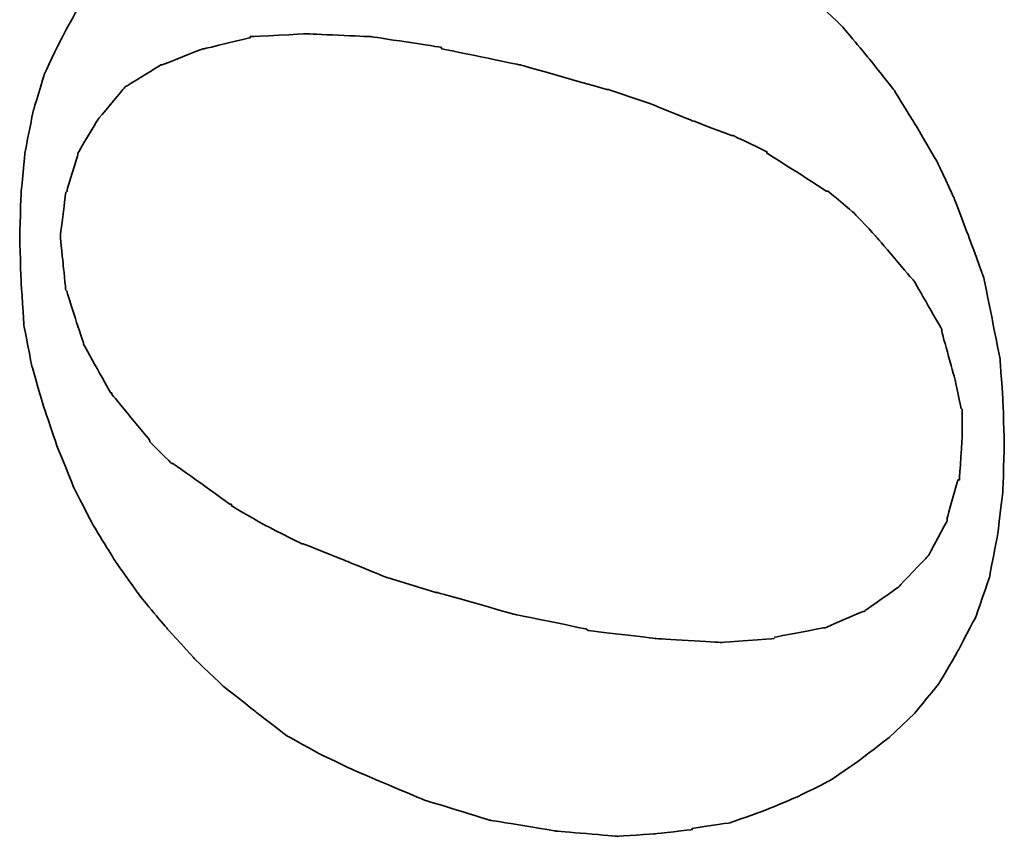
# Model space of a CAD drawing. Header units: millimetres. Extents: x -17.3 to 71.2, y -1075.6 to -1026.3.
# Tile 41 of 60: x 54.2 to 55.3, y -1049 to -1048.1. Entities that reach past the tile are written whole.
import ezdxf

# ---------------------------------------------------------------- set-up
doc = ezdxf.new("R2010")
doc.units = ezdxf.units.MM
doc.layers.add('DIM', color=4, linetype='CONTINUOUS')
doc.layers.add('layer 1', color=7, linetype='CONTINUOUS')

# ---------------------------------------------------------------- blocks, each defined once
blk = doc.blocks.new('TBI MOTION logo(完整正式版)')
at = {"layer": 'layer 1', "color": 22, "lineweight": 35}
for points, knots in [([(-11.34375, -6.98375), (-11.34375, -6.98375), (-10.91375, -7.43875), (-10.91375, -7.43875), (-10.91375, -7.43875), (-10.91375, -7.43875), (-10.38625, -7.87125), (-10.38625, -7.87125), (-10.38625, -7.87125), (-10.38625, -7.87125), (-9.81125, -8.20375), (-9.81125, -8.20375), (-9.81125, -8.20375), (-9.81125, -8.20375), (-9.21125, -8.51875), (-9.21125, -8.51875), (-9.21125, -8.51875), (-9.21125, -8.51875), (-8.51625, -8.75875), (-8.51625, -8.75875), (-8.51625, -8.75875), (-8.51625, -8.75875), (-7.77125, -8.90375), (-7.77125, -8.90375), (-7.77125, -8.90375), (-7.77125, -8.90375), (-6.97875, -8.99875), (-6.97875, -8.99875), (-6.97875, -8.99875), (-6.97875, -8.99875), (-6.14125, -9.02375), (-6.14125, -9.02375), (-6.14125, -9.02375), (-6.14125, -9.02375), (-5.37125, -8.99875), (-5.37125, -8.99875), (-5.37125, -8.99875), (-5.37125, -8.99875), (-4.65375, -8.94875), (-4.65375, -8.94875), (-4.65375, -8.94875), (-4.65375, -8.94875), (-3.93375, -8.80625), (-3.93375, -8.80625), (-3.93375, -8.80625), (-3.93375, -8.80625), (-3.21375, -8.66375), (-3.21375, -8.66375), (-3.21375, -8.66375), (-3.21375, -8.66375), (-2.49375, -8.39875), (-2.49375, -8.39875), (-2.49375, -8.39875), (-2.49375, -8.39875), (-1.79875, -8.13375), (-1.79875, -8.13375), (-1.79875, -8.13375), (-1.79875, -8.13375), (-1.17375, -7.84375), (-1.17375, -7.84375), (-1.17375, -7.84375), (-1.17375, -7.84375), (-0.52375, -7.46375), (-0.52375, -7.46375), (-0.52375, -7.46375), (-0.52375, -7.46375), (0.10124, -7.07875), (0.10124, -7.07875), (0.10124, -7.07875), (0.10124, -7.07875), (0.67625, -6.62375), (0.67625, -6.62375), (0.67625, -6.62375), (0.67625, -6.62375), (1.24874, -6.14375), (1.24874, -6.14375), (1.24874, -6.14375), (1.24874, -6.14375), (1.72874, -5.64125), (1.72874, -5.64125), (1.72874, -5.64125), (1.72874, -5.64125), (2.18624, -5.06375), (2.18624, -5.06375), (2.18624, -5.06375), (2.18624, -5.06375), (2.61625, -4.48874), (2.61625, -4.48874), (2.61625, -4.48874), (2.61625, -4.48874), (3.00125, -3.83874), (3.00125, -3.83874), (3.00125, -3.83874), (3.00125, -3.83874), (3.36124, -3.21374), (3.36124, -3.21374), (3.36124, -3.21374), (3.36124, -3.21374), (3.84374, -1.99125), (3.84374, -1.99125), (3.84374, -1.99125), (3.84374, -1.99125), (4.22625, -0.81875), (4.22625, -0.81875), (4.22625, -0.81875), (4.22625, -0.81875), (4.39125, 0.45624), (4.39125, 0.45624), (4.39125, 0.45624), (4.39125, 0.45624), (4.48874, 1.70124), (4.48874, 1.70124), (4.48874, 1.70124), (4.48874, 1.70124), (4.43874, 2.44625), (4.43874, 2.44625), (4.43874, 2.44625), (4.43874, 2.44625), (4.36874, 3.14125), (4.36874, 3.14125), (4.36874, 3.14125), (4.36874, 3.14125), (4.25125, 3.81125), (4.25125, 3.81125), (4.25125, 3.81125), (4.25125, 3.81125), (4.03124, 4.41125), (4.03124, 4.41125), (4.03124, 4.41125), (4.03124, 4.41125), (3.74374, 5.01125), (3.74374, 5.01125), (3.74374, 5.01125), (3.74374, 5.01125), (3.43124, 5.58875), (3.43124, 5.58875), (3.43124, 5.58875), (3.43124, 5.58875), (3.02625, 6.09125), (3.02625, 6.09125), (3.02625, 6.09125), (3.02625, 6.09125), (2.59374, 6.54875), (2.59374, 6.54875), (2.59374, 6.54875), (2.59374, 6.54875), (2.09124, 6.98125), (2.09124, 6.98125), (2.09124, 6.98125), (2.09124, 6.98125), (1.56124, 7.36625), (1.56124, 7.36625), (1.56124, 7.36625), (1.56124, 7.36625), (0.98624, 7.67625), (0.98624, 7.67625), (0.98624, 7.67625), (0.98624, 7.67625), (0.38624, 7.96375), (0.38624, 7.96375), (0.38624, 7.96375), (0.38624, 7.96375), (-0.25875, 8.15625), (-0.25875, 8.15625), (-0.25875, 8.15625), (-0.25875, 8.15625), (-0.98125, 8.30125), (-0.98125, 8.30125), (-0.98125, 8.30125), (-0.98125, 8.30125), (-1.70124, 8.37125), (-1.70124, 8.37125), (-1.70124, 8.37125), (-1.70124, 8.37125), (-2.49375, 8.39624), (-2.49375, 8.39624), (-2.49375, 8.39624), (-2.49375, 8.39624), (-3.28625, 8.37125), (-3.28625, 8.37125), (-3.28625, 8.37125), (-3.28625, 8.37125), (-4.05125, 8.32125), (-4.05125, 8.32125), (-4.05125, 8.32125), (-4.05125, 8.32125), (-4.77375, 8.18125), (-4.77375, 8.18125), (-4.77375, 8.18125), (-4.77375, 8.18125), (-5.51625, 7.96375), (-5.51625, 7.96375), (-5.51625, 7.96375), (-5.51625, 7.96375), (-6.21125, 7.72625), (-6.21125, 7.72625), (-6.21125, 7.72625), (-6.21125, 7.72625), (-6.92875, 7.43625), (-6.92875, 7.43625), (-6.92875, 7.43625), (-6.92875, 7.43625), (-7.57875, 7.10125), (-7.57875, 7.10125), (-7.57875, 7.10125), (-7.57875, 7.10125), (-8.24875, 6.69125), (-8.24875, 6.69125), (-8.24875, 6.69125), (-8.24875, 6.69125), (-8.84875, 6.26125), (-8.84875, 6.26125), (-8.84875, 6.26125), (-8.84875, 6.26125), (-9.42625, 5.78125), (-9.42625, 5.78125), (-9.42625, 5.78125), (-9.42625, 5.78125), (-9.95375, 5.30125), (-9.95375, 5.30125), (-9.95375, 5.30125), (-9.95375, 5.30125), (-10.43375, 4.79624), (-10.43375, 4.79624), (-10.43375, 4.79624), (-10.43375, 4.79624), (-10.88875, 4.22125), (-10.88875, 4.22125), (-10.88875, 4.22125), (-10.88875, 4.22125), (-11.29875, 3.69375), (-11.29875, 3.69375), (-11.29875, 3.69375), (-11.29875, 3.69375), (-11.63375, 3.09125), (-11.63375, 3.09125), (-11.63375, 3.09125), (-11.63375, 3.09125), (-11.91875, 2.49625), (-11.91875, 2.49625), (-11.91875, 2.49625), (-11.91875, 2.49625), (-12.44875, 1.24625), (-12.44875, 1.24625), (-12.44875, 1.24625), (-12.44875, 1.24625), (-12.80875, 0.06874), (-12.80875, 0.06874), (-12.80875, 0.06874), (-12.80875, 0.06874), (-12.99875, -1.07875), (-12.99875, -1.07875), (-12.99875, -1.07875), (-12.99875, -1.07875), (-13.09375, -2.18375), (-13.09375, -2.18375), (-13.09375, -2.18375), (-13.09375, -2.18375), (-13.04875, -2.85375), (-13.04875, -2.85375), (-13.04875, -2.85375), (-13.04875, -2.85375), (-12.97375, -3.50375), (-12.97375, -3.50375), (-12.97375, -3.50375), (-12.97375, -3.50375), (-12.95375, -3.50375), (-12.95375, -3.50375), (-12.95375, -3.50375), (-12.95375, -3.50375), (-12.85375, -4.17375), (-12.85375, -4.17375), (-12.85375, -4.17375), (-12.85375, -4.17375), (-12.63875, -4.77624), (-12.63875, -4.77624), (-12.63875, -4.77624), (-12.63875, -4.77624), (-12.39875, -5.35125), (-12.39875, -5.35125), (-12.39875, -5.35125), (-12.39875, -5.35125), (-12.11375, -5.92875), (-12.11375, -5.92875), (-12.11375, -5.92875), (-12.11375, -5.92875), (-11.75375, -6.45375), (-11.75375, -6.45375), (-11.75375, -6.45375), (-11.75375, -6.45375), (-11.34375, -6.98375), (-11.34375, -6.98375)], [0, 0, 0, 0, 0.01369863, 0.01369863, 0.01369863, 0.01369864, 0.02739726, 0.02739726, 0.02739726, 0.02739727, 0.04109589, 0.04109589, 0.04109589, 0.0410959, 0.05479452, 0.05479452, 0.05479452, 0.05479453, 0.06849315, 0.06849315, 0.06849315, 0.06849316, 0.08219178, 0.08219178, 0.08219178, 0.08219179, 0.09589041, 0.09589041, 0.09589041, 0.09589042, 0.10958904, 0.10958904, 0.10958904, 0.10958905, 0.12328767, 0.12328767, 0.12328767, 0.12328768, 0.1369863, 0.1369863, 0.1369863, 0.13698631, 0.15068493, 0.15068493, 0.15068493, 0.15068494, 0.16438356, 0.16438356, 0.16438356, 0.16438357, 0.17808219, 0.17808219, 0.17808219, 0.1780822, 0.19178082, 0.19178082, 0.19178082, 0.19178083, 0.20547945, 0.20547945, 0.20547945, 0.20547946, 0.21917808, 0.21917808, 0.21917808, 0.21917809, 0.23287671, 0.23287671, 0.23287671, 0.23287672, 0.24657534, 0.24657534, 0.24657534, 0.24657535, 0.26027397, 0.26027397, 0.26027397, 0.26027398, 0.2739726, 0.2739726, 0.2739726, 0.27397261, 0.28767123, 0.28767123, 0.28767123, 0.28767124, 0.30136986, 0.30136986, 0.30136986, 0.30136987, 0.31506849, 0.31506849, 0.31506849, 0.3150685, 0.32876712, 0.32876712, 0.32876712, 0.32876713, 0.34246575, 0.34246575, 0.34246575, 0.34246576, 0.35616438, 0.35616438, 0.35616438, 0.35616439, 0.36986301, 0.36986301, 0.36986301, 0.36986302, 0.38356164, 0.38356164, 0.38356164, 0.38356165, 0.39726027, 0.39726027, 0.39726027, 0.39726028, 0.4109589, 0.4109589, 0.4109589, 0.41095891, 0.42465753, 0.42465753, 0.42465753, 0.42465754, 0.43835616, 0.43835616, 0.43835616, 0.43835617, 0.45205479, 0.45205479, 0.45205479, 0.4520548, 0.46575342, 0.46575342, 0.46575342, 0.46575343, 0.47945205, 0.47945205, 0.47945205, 0.47945206, 0.49315068, 0.49315068, 0.49315068, 0.49315069, 0.50684932, 0.50684932, 0.50684932, 0.50684933, 0.52054795, 0.52054795, 0.52054795, 0.52054796, 0.53424658, 0.53424658, 0.53424658, 0.53424659, 0.54794521, 0.54794521, 0.54794521, 0.54794522, 0.56164384, 0.56164384, 0.56164384, 0.56164385, 0.57534247, 0.57534247, 0.57534247, 0.57534248, 0.5890411, 0.5890411, 0.5890411, 0.58904111, 0.60273973, 0.60273973, 0.60273973, 0.60273974, 0.61643836, 0.61643836, 0.61643836, 0.61643837, 0.63013699, 0.63013699, 0.63013699, 0.630137, 0.64383562, 0.64383562, 0.64383562, 0.64383563, 0.65753425, 0.65753425, 0.65753425, 0.65753426, 0.67123288, 0.67123288, 0.67123288, 0.67123289, 0.68493151, 0.68493151, 0.68493151, 0.68493152, 0.69863014, 0.69863014, 0.69863014, 0.69863015, 0.71232877, 0.71232877, 0.71232877, 0.71232878, 0.7260274, 0.7260274, 0.7260274, 0.72602741, 0.73972603, 0.73972603, 0.73972603, 0.73972604, 0.75342466, 0.75342466, 0.75342466, 0.75342467, 0.76712329, 0.76712329, 0.76712329, 0.7671233, 0.78082192, 0.78082192, 0.78082192, 0.78082193, 0.79452055, 0.79452055, 0.79452055, 0.79452056, 0.80821918, 0.80821918, 0.80821918, 0.80821919, 0.82191781, 0.82191781, 0.82191781, 0.82191782, 0.83561644, 0.83561644, 0.83561644, 0.83561645, 0.84931507, 0.84931507, 0.84931507, 0.84931508, 0.8630137, 0.8630137, 0.8630137, 0.86301371, 0.87671233, 0.87671233, 0.87671233, 0.87671234, 0.89041096, 0.89041096, 0.89041096, 0.89041097, 0.90410959, 0.90410959, 0.90410959, 0.9041096, 0.91780822, 0.91780822, 0.91780822, 0.91780823, 0.93150685, 0.93150685, 0.93150685, 0.93150686, 0.94520548, 0.94520548, 0.94520548, 0.94520549, 0.95890411, 0.95890411, 0.95890411, 0.95890412, 0.97260274, 0.97260274, 0.97260274, 0.97260275, 0.98630137, 0.98630137, 0.98630137, 0.98630138, 1, 1, 1, 1]), ([(-8.77875, 1.03124), (-8.77875, 1.03124), (-8.51625, 1.89625), (-8.51625, 1.89625), (-8.51625, 1.89625), (-8.51625, 1.89625), (-8.20375, 2.66375), (-8.20375, 2.66375), (-8.20375, 2.66375), (-8.20375, 2.66375), (-7.91625, 3.38125), (-7.91625, 3.38125), (-7.91625, 3.38125), (-7.91625, 3.38125), (-7.91625, 3.40624), (-7.91625, 3.40624), (-7.91625, 3.40624), (-7.91625, 3.40624), (-7.57875, 4.07624), (-7.57875, 4.07624), (-7.57875, 4.07624), (-7.57875, 4.07624), (-7.24375, 4.65125), (-7.24375, 4.65125), (-7.24375, 4.65125), (-7.24375, 4.65125), (-7.21875, 4.65125), (-7.21875, 4.65125), (-7.21875, 4.65125), (-7.21875, 4.65125), (-7.21875, 4.67624), (-7.21875, 4.67624), (-7.21875, 4.67624), (-7.21875, 4.67624), (-6.83625, 5.20375), (-6.83625, 5.20375), (-6.83625, 5.20375), (-6.83625, 5.20375), (-6.49875, 5.68625), (-6.49875, 5.68625), (-6.49875, 5.68625), (-6.49875, 5.68625), (-6.49875, 5.70625), (-6.49875, 5.70625), (-6.49875, 5.70625), (-6.49875, 5.70625), (-6.11625, 6.09125), (-6.11625, 6.09125), (-6.11625, 6.09125), (-6.11625, 6.09125), (-6.09125, 6.09125), (-6.09125, 6.09125), (-6.09125, 6.09125), (-6.09125, 6.09125), (-5.27375, 6.76625), (-5.27375, 6.76625), (-5.27375, 6.76625), (-5.27375, 6.76625), (-5.24875, 6.76625), (-5.24875, 6.76625), (-5.24875, 6.76625), (-5.24875, 6.76625), (-5.24875, 6.78625), (-5.24875, 6.78625), (-5.24875, 6.78625), (-5.24875, 6.78625), (-4.38875, 7.26624), (-4.38875, 7.26624), (-4.38875, 7.26624), (-4.38875, 7.26624), (-4.36125, 7.26624), (-4.36125, 7.26624), (-4.36125, 7.26624), (-4.36125, 7.26624), (-3.93375, 7.41125), (-3.93375, 7.41125), (-3.93375, 7.41125), (-3.93375, 7.41125), (-3.47375, 7.55625), (-3.47375, 7.55625), (-3.47375, 7.55625), (-3.47375, 7.55625), (-3.45375, 7.55625), (-3.45375, 7.55625), (-3.45375, 7.55625), (-3.45375, 7.55625), (-3.42875, 7.58124), (-3.42875, 7.58124), (-3.42875, 7.58124), (-3.42875, 7.58124), (-2.97375, 7.62625), (-2.97375, 7.62625), (-2.97375, 7.62625), (-2.97375, 7.62625), (-2.49375, 7.67625), (-2.49375, 7.67625), (-2.49375, 7.67625), (-2.49375, 7.67625), (-2.46875, 7.67625), (-2.46875, 7.67625), (-2.46875, 7.67625), (-2.46875, 7.67625), (-1.70124, 7.58124), (-1.70124, 7.58124), (-1.70124, 7.58124), (-1.70124, 7.58124), (-1.67875, 7.55625), (-1.67875, 7.55625), (-1.67875, 7.55625), (-1.67875, 7.55625), (-1.65375, 7.55625), (-1.65375, 7.55625), (-1.65375, 7.55625), (-1.65375, 7.55625), (-1.03125, 7.36625), (-1.03125, 7.36625), (-1.03125, 7.36625), (-1.03125, 7.36625), (-1.00625, 7.36625), (-1.00625, 7.36625), (-1.00625, 7.36625), (-1.00625, 7.36625), (-0.43124, 7.02624), (-0.43124, 7.02624), (-0.43124, 7.02624), (-0.43124, 7.02624), (-0.40625, 7.00624), (-0.40625, 7.00624), (-0.40625, 7.00624), (-0.40625, 7.00624), (0.12124, 6.57124), (0.12124, 6.57124), (0.12124, 6.57124), (0.12124, 6.57124), (0.14624, 6.54875), (0.14624, 6.54875), (0.14624, 6.54875), (0.14624, 6.54875), (0.17124, 6.52375), (0.17124, 6.52375), (0.17124, 6.52375), (0.17124, 6.52375), (0.55625, 5.89875), (0.55625, 5.89875), (0.55625, 5.89875), (0.55625, 5.89875), (0.55625, 5.87625), (0.55625, 5.87625), (0.55625, 5.87625), (0.55625, 5.87625), (0.84124, 5.15625), (0.84124, 5.15625), (0.84124, 5.15625), (0.84124, 5.15625), (0.84124, 5.13125), (0.84124, 5.13125), (0.84124, 5.13125), (0.84124, 5.13125), (1.03624, 4.31875), (1.03624, 4.31875), (1.03624, 4.31875), (1.03624, 4.31875), (1.05624, 4.31875), (1.05624, 4.31875), (1.05624, 4.31875), (1.05624, 4.31875), (1.05624, 4.29125), (1.05624, 4.29125), (1.05624, 4.29125), (1.05624, 4.29125), (1.10625, 3.33125), (1.10625, 3.33125), (1.10625, 3.33125), (1.10625, 3.33125), (1.10625, 3.30875), (1.10625, 3.30875), (1.10625, 3.30875), (1.10625, 3.30875), (1.05624, 2.20624), (1.05624, 2.20624), (1.05624, 2.20624), (1.05624, 2.20624), (1.05624, 2.18124), (1.05624, 2.18124), (1.05624, 2.18124), (1.05624, 2.18124), (0.86624, 0.93624), (0.86624, 0.93624), (0.86624, 0.93624), (0.86624, 0.93624), (0.84124, 0.93624), (0.84124, 0.93624), (0.84124, 0.93624), (0.84124, 0.93624), (0.55625, -0.45874), (0.55625, -0.45874), (0.55625, -0.45874), (0.55625, -0.45874), (0.12124, -1.99125), (0.12124, -1.99125), (0.12124, -1.99125), (0.12124, -1.99125), (0.12124, -2.01874), (0.12124, -2.01874), (0.12124, -2.01874), (0.12124, -2.01874), (-0.13874, -2.78375), (-0.13874, -2.78375), (-0.13874, -2.78375), (-0.13874, -2.78375), (-0.43124, -3.50375), (-0.43124, -3.50375), (-0.43124, -3.50375), (-0.43124, -3.50375), (-0.69375, -4.19875), (-0.69375, -4.19875), (-0.69375, -4.19875), (-0.69375, -4.19875), (-0.69375, -4.22375), (-0.69375, -4.22375), (-0.69375, -4.22375), (-0.69375, -4.22375), (-0.98125, -4.82374), (-0.98125, -4.82374), (-0.98125, -4.82374), (-0.98125, -4.82374), (-1.00625, -4.82374), (-1.00625, -4.82374), (-1.00625, -4.82374), (-1.00625, -4.82374), (-1.33875, -5.35125), (-1.33875, -5.35125), (-1.33875, -5.35125), (-1.33875, -5.35125), (-1.67875, -5.87875), (-1.67875, -5.87875), (-1.67875, -5.87875), (-1.67875, -5.87875), (-1.67875, -5.90375), (-1.67875, -5.90375), (-1.67875, -5.90375), (-1.67875, -5.90375), (-2.05875, -6.35875), (-2.05875, -6.35875), (-2.05875, -6.35875), (-2.05875, -6.35875), (-2.08375, -6.38375), (-2.08375, -6.38375), (-2.08375, -6.38375), (-2.08375, -6.38375), (-2.46875, -6.74375), (-2.46875, -6.74375), (-2.46875, -6.74375), (-2.46875, -6.74375), (-3.25875, -7.41625), (-3.25875, -7.41625), (-3.25875, -7.41625), (-3.25875, -7.41625), (-3.28625, -7.43875), (-3.28625, -7.43875), (-3.28625, -7.43875), (-3.28625, -7.43875), (-4.12375, -7.91875), (-4.12375, -7.91875), (-4.12375, -7.91875), (-4.12375, -7.91875), (-4.14875, -7.91875), (-4.14875, -7.91875), (-4.14875, -7.91875), (-4.14875, -7.91875), (-4.17125, -7.91875), (-4.17125, -7.91875), (-4.17125, -7.91875), (-4.17125, -7.91875), (-5.03375, -8.15875), (-5.03375, -8.15875), (-5.03375, -8.15875), (-5.03375, -8.15875), (-5.51625, -8.25625), (-5.51625, -8.25625), (-5.51625, -8.25625), (-5.51625, -8.25625), (-5.54125, -8.27875), (-5.54125, -8.27875), (-5.54125, -8.27875), (-5.54125, -8.27875), (-5.56375, -8.27875), (-5.56375, -8.27875), (-5.56375, -8.27875), (-5.56375, -8.27875), (-5.99625, -8.27875), (-5.99625, -8.27875), (-5.99625, -8.27875), (-5.99625, -8.27875), (-6.76375, -8.23125), (-6.76375, -8.23125), (-6.76375, -8.23125), (-6.76375, -8.23125), (-6.78875, -8.23125), (-6.78875, -8.23125), (-6.78875, -8.23125), (-6.78875, -8.23125), (-6.78875, -8.20375), (-6.78875, -8.20375), (-6.78875, -8.20375), (-6.78875, -8.20375), (-7.45875, -8.01375), (-7.45875, -8.01375), (-7.45875, -8.01375), (-7.45875, -8.01375), (-7.48375, -8.01375), (-7.48375, -8.01375), (-7.48375, -8.01375), (-7.48375, -8.01375), (-7.50875, -8.01375), (-7.50875, -8.01375), (-7.50875, -8.01375), (-7.50875, -8.01375), (-8.13125, -7.67875), (-8.13125, -7.67875), (-8.13125, -7.67875), (-8.13125, -7.67875), (-8.15625, -7.65375), (-8.15625, -7.65375), (-8.15625, -7.65375), (-8.15625, -7.65375), (-8.65875, -7.17375), (-8.65875, -7.17375), (-8.65875, -7.17375), (-8.65875, -7.17375), (-8.68375, -7.14875), (-8.68375, -7.14875), (-8.68375, -7.14875), (-8.68375, -7.14875), (-9.08875, -6.57375), (-9.08875, -6.57375), (-9.08875, -6.57375), (-9.08875, -6.57375), (-9.11375, -6.54875), (-9.11375, -6.54875), (-9.11375, -6.54875), (-9.11375, -6.54875), (-9.11375, -6.52875), (-9.11375, -6.52875), (-9.11375, -6.52875), (-9.11375, -6.52875), (-9.40375, -5.85375), (-9.40375, -5.85375), (-9.40375, -5.85375), (-9.40375, -5.85375), (-9.40375, -5.82875), (-9.40375, -5.82875), (-9.40375, -5.82875), (-9.40375, -5.82875), (-9.56875, -4.96875), (-9.56875, -4.96875), (-9.56875, -4.96875), (-9.56875, -4.96875), (-9.59375, -4.94375), (-9.59375, -4.94375), (-9.59375, -4.94375), (-9.59375, -4.94375), (-9.66375, -4.03375), (-9.66375, -4.03375), (-9.66375, -4.03375), (-9.66375, -4.03375), (-9.66375, -4.00875), (-9.66375, -4.00875), (-9.66375, -4.00875), (-9.66375, -4.00875), (-9.59375, -2.85375), (-9.59375, -2.85375), (-9.59375, -2.85375), (-9.59375, -2.85375), (-9.45125, -1.65875), (-9.45125, -1.65875), (-9.45125, -1.65875), (-9.45125, -1.65875), (-9.42625, -1.63375), (-9.42625, -1.63375), (-9.42625, -1.63375), (-9.42625, -1.63375), (-9.16125, -0.33875), (-9.16125, -0.33875), (-9.16125, -0.33875), (-9.16125, -0.33875), (-8.77875, 1.00624), (-8.77875, 1.00624), (-8.77875, 1.00624), (-8.77875, 1.00624), (-8.77875, 1.03124), (-8.77875, 1.03124)], [0, 0, 0, 0, 0.01020408, 0.01020408, 0.01020408, 0.01020409, 0.02040816, 0.02040816, 0.02040816, 0.02040817, 0.03061224, 0.03061224, 0.03061224, 0.03061225, 0.04081633, 0.04081633, 0.04081633, 0.04081634, 0.05102041, 0.05102041, 0.05102041, 0.05102042, 0.06122449, 0.06122449, 0.06122449, 0.0612245, 0.07142857, 0.07142857, 0.07142857, 0.07142858, 0.08163265, 0.08163265, 0.08163265, 0.08163266, 0.09183673, 0.09183673, 0.09183673, 0.09183674, 0.10204082, 0.10204082, 0.10204082, 0.10204083, 0.1122449, 0.1122449, 0.1122449, 0.11224491, 0.12244898, 0.12244898, 0.12244898, 0.12244899, 0.13265306, 0.13265306, 0.13265306, 0.13265307, 0.14285714, 0.14285714, 0.14285714, 0.14285715, 0.15306122, 0.15306122, 0.15306122, 0.15306123, 0.16326531, 0.16326531, 0.16326531, 0.16326532, 0.17346939, 0.17346939, 0.17346939, 0.1734694, 0.18367347, 0.18367347, 0.18367347, 0.18367348, 0.19387755, 0.19387755, 0.19387755, 0.19387756, 0.20408163, 0.20408163, 0.20408163, 0.20408164, 0.21428571, 0.21428571, 0.21428571, 0.21428572, 0.2244898, 0.2244898, 0.2244898, 0.22448981, 0.23469388, 0.23469388, 0.23469388, 0.23469389, 0.24489796, 0.24489796, 0.24489796, 0.24489797, 0.25510204, 0.25510204, 0.25510204, 0.25510205, 0.26530612, 0.26530612, 0.26530612, 0.26530613, 0.2755102, 0.2755102, 0.2755102, 0.27551021, 0.28571429, 0.28571429, 0.28571429, 0.2857143, 0.29591837, 0.29591837, 0.29591837, 0.29591838, 0.30612245, 0.30612245, 0.30612245, 0.30612246, 0.31632653, 0.31632653, 0.31632653, 0.31632654, 0.32653061, 0.32653061, 0.32653061, 0.32653062, 0.33673469, 0.33673469, 0.33673469, 0.3367347, 0.34693878, 0.34693878, 0.34693878, 0.34693879, 0.35714286, 0.35714286, 0.35714286, 0.35714287, 0.36734694, 0.36734694, 0.36734694, 0.36734695, 0.37755102, 0.37755102, 0.37755102, 0.37755103, 0.3877551, 0.3877551, 0.3877551, 0.38775511, 0.39795918, 0.39795918, 0.39795918, 0.39795919, 0.40816327, 0.40816327, 0.40816327, 0.40816328, 0.41836735, 0.41836735, 0.41836735, 0.41836736, 0.42857143, 0.42857143, 0.42857143, 0.42857144, 0.43877551, 0.43877551, 0.43877551, 0.43877552, 0.44897959, 0.44897959, 0.44897959, 0.4489796, 0.45918367, 0.45918367, 0.45918367, 0.45918368, 0.46938776, 0.46938776, 0.46938776, 0.46938777, 0.47959184, 0.47959184, 0.47959184, 0.47959185, 0.48979592, 0.48979592, 0.48979592, 0.48979593, 0.5, 0.5, 0.5, 0.50000001, 0.51020408, 0.51020408, 0.51020408, 0.51020409, 0.52040816, 0.52040816, 0.52040816, 0.52040817, 0.53061224, 0.53061224, 0.53061224, 0.53061225, 0.54081633, 0.54081633, 0.54081633, 0.54081634, 0.55102041, 0.55102041, 0.55102041, 0.55102042, 0.56122449, 0.56122449, 0.56122449, 0.5612245, 0.57142857, 0.57142857, 0.57142857, 0.57142858, 0.58163265, 0.58163265, 0.58163265, 0.58163266, 0.59183673, 0.59183673, 0.59183673, 0.59183674, 0.60204082, 0.60204082, 0.60204082, 0.60204083, 0.6122449, 0.6122449, 0.6122449, 0.61224491, 0.62244898, 0.62244898, 0.62244898, 0.62244899, 0.63265306, 0.63265306, 0.63265306, 0.63265307, 0.64285714, 0.64285714, 0.64285714, 0.64285715, 0.65306122, 0.65306122, 0.65306122, 0.65306123, 0.66326531, 0.66326531, 0.66326531, 0.66326532, 0.67346939, 0.67346939, 0.67346939, 0.6734694, 0.68367347, 0.68367347, 0.68367347, 0.68367348, 0.69387755, 0.69387755, 0.69387755, 0.69387756, 0.70408163, 0.70408163, 0.70408163, 0.70408164, 0.71428571, 0.71428571, 0.71428571, 0.71428572, 0.7244898, 0.7244898, 0.7244898, 0.72448981, 0.73469388, 0.73469388, 0.73469388, 0.73469389, 0.74489796, 0.74489796, 0.74489796, 0.74489797, 0.75510204, 0.75510204, 0.75510204, 0.75510205, 0.76530612, 0.76530612, 0.76530612, 0.76530613, 0.7755102, 0.7755102, 0.7755102, 0.77551021, 0.78571429, 0.78571429, 0.78571429, 0.7857143, 0.79591837, 0.79591837, 0.79591837, 0.79591838, 0.80612245, 0.80612245, 0.80612245, 0.80612246, 0.81632653, 0.81632653, 0.81632653, 0.81632654, 0.82653061, 0.82653061, 0.82653061, 0.82653062, 0.83673469, 0.83673469, 0.83673469, 0.8367347, 0.84693878, 0.84693878, 0.84693878, 0.84693879, 0.85714286, 0.85714286, 0.85714286, 0.85714287, 0.86734694, 0.86734694, 0.86734694, 0.86734695, 0.87755102, 0.87755102, 0.87755102, 0.87755103, 0.8877551, 0.8877551, 0.8877551, 0.88775511, 0.89795918, 0.89795918, 0.89795918, 0.89795919, 0.90816327, 0.90816327, 0.90816327, 0.90816328, 0.91836735, 0.91836735, 0.91836735, 0.91836736, 0.92857143, 0.92857143, 0.92857143, 0.92857144, 0.93877551, 0.93877551, 0.93877551, 0.93877552, 0.94897959, 0.94897959, 0.94897959, 0.9489796, 0.95918367, 0.95918367, 0.95918367, 0.95918368, 0.96938776, 0.96938776, 0.96938776, 0.96938777, 0.97959184, 0.97959184, 0.97959184, 0.97959185, 0.98979592, 0.98979592, 0.98979592, 0.98979593, 1, 1, 1, 1])]:
    blk.add_open_spline(points, degree=3, knots=knots, dxfattribs=at)

msp = doc.modelspace()

# ---------------------------------------------------------------- block references
at = {"layer": 'DIM', "color": 7, "xscale": 0.0604497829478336, "yscale": 0.0604497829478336, "zscale": 0.0604497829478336, "rotation": 90}
msp.add_blockref('TBI MOTION logo(完整正式版)', (54.7483, -1048.1926), dxfattribs=at)

doc.saveas('drawing.dxf')
